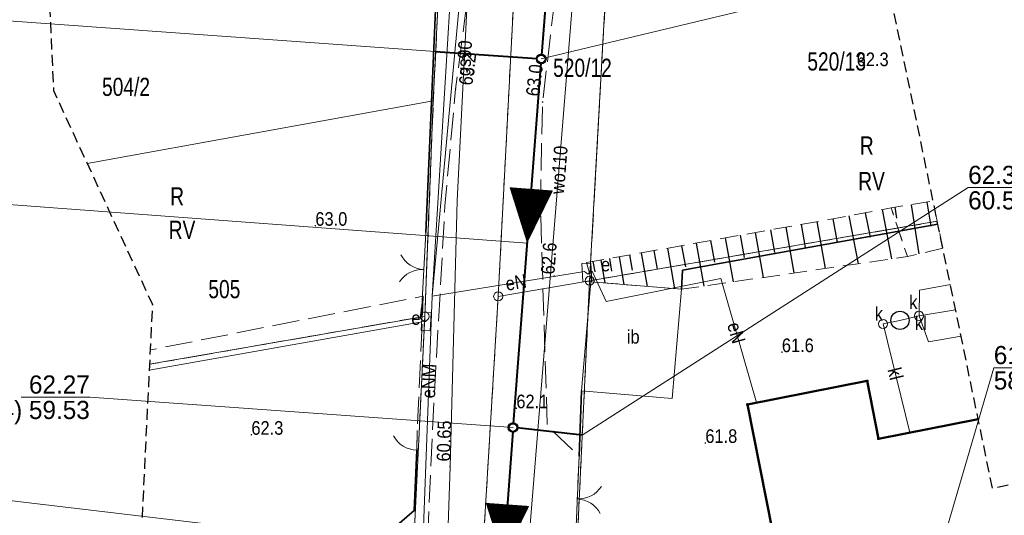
# Model space of a CAD drawing. Header units: metres. Extents: x 6473628 to 6474152, y 5887128 to 5887462.
# Tile 9 of 38: x 6473674 to 6473728, y 5887320 to 5887347. Entities that reach past the tile are written whole.
import ezdxf
from ezdxf.enums import TextEntityAlignment as Align

# ---------------------------------------------------------------- set-up
doc = ezdxf.new("R2010")
doc.units = ezdxf.units.M
doc.header["$MEASUREMENT"] = 0
for name, pattern in [('0.5_0.5', [1, 0.5, -0.5]), ('1.0_0.5', [1.5, 1, -0.5]), ('1.5_0.5', [2, 1.5, -0.5]), ('2', [0.9, 0.6, -0.3]), ('219-500', [0]), ('otob_500', [0]), ('otof_500', [0])]:
    doc.linetypes.add(name, pattern=pattern)
doc.layers.get('0').update_dxf_attribs({"color": 2, "linetype": 'CONTINUOUS', "lineweight": 5})
for name, color, linetype in [('000 Inne (niezydentyfikowane)', 7, 'CONTINUOUS'), ('202-punkt graniczny', 7, 'CONTINUOUS'), ('203-punkt graniczny', 7, 'CONTINUOUS'), ('209-oznaczenie konturu klasyfikacyjnego', 7, 'CONTINUOUS'), ('210-oznaczenie konturu użytku gruntowego', 7, 'CONTINUOUS'), ('211-numer działki ewidencyjnej', 7, 'CONTINUOUS'), ('217-kontur klasyfikacyjny', 7, 'CONTINUOUS'), ('218-kontur użytku gruntowego', 7, 'CONTINUOUS'), ('219-działka ewidencyjna', 7, 'CONTINUOUS'), ('312-budynek ewidencyjny', 7, 'CONTINUOUS'), ('brama', 7, 'CONTINUOUS'), ('furtka', 7, 'CONTINUOUS'), ('inna budowla', 7, 'CONTINUOUS'), ('inna budowla-Atr17', 7, 'CONTINUOUS'), ('jezdnia', 7, 'CONTINUOUS'), ('obszar utwardzony', 7, 'CONTINUOUS'), ('ogrodzenie trwałe', 7, 'CONTINUOUS'), ('osadnik  szambo', 7, 'CONTINUOUS'), ('osadnik  szambo-Atr17', 7, 'CONTINUOUS'), ('pikieta naturalna', 7, 'CONTINUOUS'), ('pikieta naturalna-Atr2', 7, 'CONTINUOUS'), ('przewód elektroenergetyczny podziemny', 7, 'CONTINUOUS'), ('przewód elektroenergetyczny podziemny-Atr1', 7, 'CONTINUOUS'), ('przewód gazowy', 7, 'CONTINUOUS'), ('przewód gazowy-Atr1', 7, 'CONTINUOUS'), ('przewód kanalizacyjny', 7, 'CONTINUOUS'), ('przewód kanalizacyjny-Atr1', 7, 'CONTINUOUS'), ('przewód wodociągowy', 7, 'CONTINUOUS'), ('przewód wodociągowy-Atr1', 7, 'CONTINUOUS'), ('Punkt budynku', 7, 'CONTINUOUS'), ('rzedna', 7, 'CONTINUOUS'), ('rzedna-Atr2', 7, 'CONTINUOUS'), ('SJ_5_Węzły_1', 7, 'CONTINUOUS'), ('skarpa nieumocniona', 7, 'CONTINUOUS'), ('studnia kanalizacyjna', 7, 'CONTINUOUS'), ('studnia kanalizacyjna-Atr17', 7, 'CONTINUOUS'), ('szafa elektroenergetyczna lub kontener', 7, 'CONTINUOUS'), ('szafa elektroenergetyczna lub kontener-Atr17', 7, 'CONTINUOUS'), ('Zakres', 7, 'CONTINUOUS')]:
    doc.layers.add(name, color=color, linetype=linetype)
for name, color, linetype, lineweight in [('SJ_26_Teksty', 7, 'CONTINUOUS', 20), ('SJ_28_Linie_odn', 7, 'CONTINUOUS', 20), ('SJ_8_KS_GRAWITA_1', 34, 'CONTINUOUS', 40), ('SJ_8_KS_PRZYŁĄCZA', 40, 'CONTINUOUS', 40)]:
    doc.layers.add(name, color=color, linetype=linetype, lineweight=lineweight)
doc.styles.add('OPISOWY', font='GOTHIC.TTF')
doc.styles.get("Standard").update_dxf_attribs({"font": 'Working1250', "width": 0.75})
doc.linetypes.add('902-500', pattern='A,3.75,0,[1,ksztalty.shx,S=0.5,R=0,X=0,Y=0],3.75', length=7.5)

# ---------------------------------------------------------------- blocks, each defined once
blk = doc.blocks.new('PUNKTBUD')
at = {"color": 0}
blk.add_circle((0, 0), 0.045, dxfattribs=at)
blk = doc.blocks.new('202')
at = {"color": 0, "linetype": 'Continuous', "lineweight": 0}
blk.add_circle((0, 0), 0.25, dxfattribs=at)
blk = doc.blocks.new('203')
at = {"linetype": 'Continuous', "lineweight": 0}
h = blk.add_hatch(color=0, dxfattribs=at)
edge = h.paths.add_edge_path()
edge.add_arc((0, 0), 0.045, 0, 360)
blk = doc.blocks.new('SUKM')
at = {"color": 0, "linetype": 'Continuous'}
blk.add_circle((0, 0), 0.5, dxfattribs=at)
blk = doc.blocks.new('US15')
at = {"color": 0, "linetype": 'Continuous', "lineweight": 13}
blk.add_circle((0, 0), 0.25, dxfattribs=at)
blk = doc.blocks.new('PW01')
at = {"linetype": 'Continuous', "lineweight": 13}
h = blk.add_hatch(color=0, dxfattribs=at)
edge = h.paths.add_edge_path()
edge.add_arc((0, 0), 0.045, 0, 360)
blk = doc.blocks.new('OK02')
at = {"color": 0, "linetype": 'Continuous', "lineweight": 0}
for centre, start, end in [((-1.5, 0), 0, 60), ((1.5, 0), 120, 180)]:
    blk.add_arc(centre, 1.5, start, end, dxfattribs=at)
blk = doc.blocks.new('US18')
at = {"color": 0, "linetype": 'Continuous', "lineweight": 13}
for p, q in [((-0.5, -0.25), (-0.5, 0.25)), ((-0.5, 0.25), (0.5, 0.25)), ((0.5, -0.25), (0.5, 0.25)), ((-0.5, -0.25), (0.5, -0.25))]:
    blk.add_line(p, q, dxfattribs=at)
blk = doc.blocks.new('OK04')
at = {"color": 0, "linetype": 'Continuous', "lineweight": 0}
blk.add_arc((1.5, 0.001), 1.5, 120, 180, dxfattribs=at)

msp = doc.modelspace()

# ---------------------------------------------------------------- linework, layer by layer
at = {"layer": '000 Inne (niezydentyfikowane)', "color": 7, "linetype": 'Continuous', "lineweight": 25}
for p, q in [((6473724, 5887337.4), (6473724.22, 5887336.08)), ((6473722.23, 5887337.12), (6473722.33, 5887336.52)), ((6473723.13, 5887337.26), (6473723.56, 5887334.55))]:
    msp.add_line(p, q, dxfattribs=at)
at = {"layer": '000 Inne (niezydentyfikowane)', "color": 7, "linetype": 'Continuous', "lineweight": 25, "flags": 128}
for points in [[(6473720.61, 5887336.82), (6473720.87, 5887335.48)], [(6473721.54, 5887337), (6473722.06, 5887334.27)], [(6473717.95, 5887336.33), (6473718.41, 5887333.75)], [(6473718.82, 5887336.48), (6473719.06, 5887335.18)], [(6473719.71, 5887336.65), (6473720.21, 5887334.01)], [(6473714.55, 5887335.72), (6473714.99, 5887333.25)], [(6473715.39, 5887335.87), (6473715.61, 5887334.62)], [(6473716.23, 5887336.02), (6473716.68, 5887333.5)], [(6473717.09, 5887336.17), (6473717.31, 5887334.9)], [(6473711.3, 5887335.14), (6473711.72, 5887332.78)], [(6473712.1, 5887335.29), (6473712.31, 5887334.09)], [(6473712.9, 5887335.43), (6473713.34, 5887333.01)], [(6473713.72, 5887335.58), (6473713.94, 5887334.35)], [(6473708.27, 5887334.6), (6473708.6, 5887332.76)], [(6473708.97, 5887334.73), (6473709.15, 5887333.71)], [(6473709.72, 5887334.86), (6473710.12, 5887332.63)], [(6473710.5, 5887335), (6473710.71, 5887333.83)], [(6473705.62, 5887334.13), (6473705.72, 5887333.56)], [(6473706.05, 5887334.21), (6473706.28, 5887332.95)], [(6473706.53, 5887334.29), (6473706.65, 5887333.6)], [(6473707.06, 5887334.39), (6473707.33, 5887332.86)], [(6473707.64, 5887334.49), (6473707.79, 5887333.65)]]:
    msp.add_lwpolyline(points, dxfattribs=at)
at = {"layer": '217-kontur klasyfikacyjny', "color": 3, "linetype": '1.5_0.5', "lineweight": 18, "flags": 128}
for points in [[(6473706.54, 5887352.74), (6473705.44, 5887333.07)], [(6473696.84, 5887342.98), (6473697.23, 5887351.09)], [(6473696.37, 5887331.11), (6473696.84, 5887342.98)], [(6473705.44, 5887333.07), (6473724.57, 5887336.347)], [(6473681.221, 5887328.469), (6473696.37, 5887331.11)]]:
    msp.add_lwpolyline(points, dxfattribs=at)
at = {"layer": '218-kontur użytku gruntowego', "color": 3, "linetype": '0.5_0.5', "lineweight": 18, "flags": 128}
for points in [[(6473706.54, 5887352.74), (6473705.44, 5887333.07)], [(6473705.44, 5887333.07), (6473706.54, 5887352.74)], [(6473701.43, 5887351.82), (6473700.41, 5887332.21)], [(6473700.41, 5887332.21), (6473701.43, 5887351.82)], [(6473696.84, 5887342.98), (6473697.23, 5887351.09)], [(6473697.23, 5887351.09), (6473696.84, 5887342.98)], [(6473696.37, 5887331.11), (6473696.84, 5887342.98)], [(6473696.84, 5887342.98), (6473696.37, 5887331.11)], [(6473724.57, 5887336.347), (6473705.44, 5887333.07)], [(6473705.44, 5887333.07), (6473724.57, 5887336.347)], [(6473705.44, 5887333.07), (6473704.33, 5887309.65)], [(6473704.33, 5887309.65), (6473705.44, 5887333.07)], [(6473700.41, 5887332.21), (6473698.5, 5887300.58)], [(6473698.5, 5887300.58), (6473700.41, 5887332.21)], [(6473681.221, 5887328.469), (6473696.37, 5887331.11)], [(6473696.37, 5887331.11), (6473681.221, 5887328.469)], [(6473695.31, 5887309.26), (6473696.37, 5887331.11)], [(6473696.37, 5887331.11), (6473695.31, 5887309.26)]]:
    msp.add_lwpolyline(points, dxfattribs=at)
at = {"layer": '219-działka ewidencyjna', "color": 7, "linetype": '219-500', "lineweight": 18, "flags": 128}
for points in [[(6473706.54, 5887352.74), (6473705.44, 5887333.07)], [(6473701.43, 5887351.82), (6473700.41, 5887332.21)], [(6473696.84, 5887342.98), (6473697.23, 5887351.09)], [(6473677.798, 5887339.52), (6473696.84, 5887342.98)], [(6473696.37, 5887331.11), (6473696.84, 5887342.98)], [(6473705.44, 5887333.07), (6473724.57, 5887336.347)], [(6473700.41, 5887332.21), (6473705.44, 5887333.07)], [(6473705.44, 5887333.07), (6473704.33, 5887309.65)], [(6473700.41, 5887332.21), (6473698.5, 5887300.58)], [(6473696.37, 5887331.11), (6473681.221, 5887328.469)], [(6473695.31, 5887309.26), (6473696.37, 5887331.11)]]:
    msp.add_lwpolyline(points, dxfattribs=at)
at = {"layer": '312-budynek ewidencyjny', "color": 7, "linetype": 'Continuous', "lineweight": 50, "flags": 128}
for points in [[(6473714.13, 5887326.26), (6473720.71, 5887327.56)], [(6473720.71, 5887327.56), (6473721.34, 5887324.37)], [(6473715.51, 5887319.3), (6473714.13, 5887326.26)], [(6473721.34, 5887324.37), (6473726.823, 5887325.45)]]:
    msp.add_lwpolyline(points, dxfattribs=at)
at = {"layer": 'brama', "color": 7, "linetype": 'otob_500', "lineweight": 18, "flags": 128}
for points in [[(6473696.2, 5887331.64), (6473696.42, 5887335.73)], [(6473704.86, 5887323.42), (6473704.66, 5887318.69)]]:
    msp.add_lwpolyline(points, dxfattribs=at)
at = {"layer": 'furtka', "color": 7, "linetype": 'otof_500', "lineweight": 18, "flags": 128}
msp.add_lwpolyline([(6473695.93, 5887323.75), (6473695.95, 5887324.82)], dxfattribs=at)
at = {"layer": 'inna budowla', "color": 7, "linetype": 'Continuous', "lineweight": 18, "flags": 128}
msp.add_lwpolyline([(6473705.51, 5887333.02), (6473710.49, 5887332.6), (6473709.98, 5887326.59), (6473705, 5887327.01)], close=True, dxfattribs=at)
msp.add_lwpolyline([(6473705.51, 5887333.02), (6473710.49, 5887332.6), (6473709.98, 5887326.59), (6473705, 5887327.01)], close=True, dxfattribs=at)
at = {"layer": 'jezdnia', "color": 7, "linetype": '1.5_0.5', "lineweight": 18, "flags": 128}
for points in [[(6473701.75, 5887307.93), (6473702.65, 5887318.66), (6473704.66, 5887318.69), (6473704.86, 5887323.42), (6473703.11, 5887325.07), (6473702.73, 5887337.25), (6473702.85, 5887342.91), (6473704.94, 5887360.45), (6473706.27, 5887371.52), (6473709.65, 5887390.23), (6473710.15, 5887398.15), (6473710.829, 5887402.409)], [(6473705.628, 5887401.814), (6473705.19, 5887398.78), (6473703.53, 5887388.52), (6473702.04, 5887375.75), (6473700.3, 5887360.92), (6473698.07, 5887343.62), (6473697.48, 5887337.2), (6473696.79, 5887324.84), (6473696.5, 5887318.02), (6473693.41, 5887315.22), (6473689.01, 5887313.7), (6473689.85, 5887308.34), (6473692.91, 5887308.83), (6473695.27, 5887308.38), (6473696.27, 5887308.7), (6473696.77, 5887308.02), (6473696.58, 5887306.42), (6473701.75, 5887307.93)]]:
    msp.add_lwpolyline(points, dxfattribs=at)
at = {"layer": 'obszar utwardzony', "color": 7, "linetype": '1.5_0.5', "lineweight": 18, "flags": 128}
msp.add_lwpolyline([(6473680.153, 5887306.693), (6473689.85, 5887308.34), (6473689.01, 5887313.7), (6473688.77, 5887314.35), (6473695.78, 5887320.41), (6473695.93, 5887323.75), (6473695.95, 5887324.82), (6473696.29, 5887332.22), (6473681.259, 5887329.259)], dxfattribs=at)
at = {"layer": 'ogrodzenie trwałe', "color": 7, "linetype": '902-500', "lineweight": 35, "flags": 128}
for points in [[(6473697.09, 5887350.97), (6473696.42, 5887335.73)], [(6473724.603, 5887336.187), (6473710.55, 5887333.65)], [(6473710.49, 5887332.6), (6473710.55, 5887333.65)], [(6473696.2, 5887331.64), (6473696.16, 5887331.11)], [(6473704.86, 5887323.42), (6473705, 5887327.01)], [(6473695.93, 5887323.75), (6473695.78, 5887320.41), (6473688.77, 5887314.35), (6473689.01, 5887313.7)]]:
    msp.add_lwpolyline(points, dxfattribs=at)
at = {"layer": 'przewód elektroenergetyczny podziemny', "color": 1, "linetype": 'Continuous', "lineweight": 18, "flags": 128}
for points in [[(6473696.77, 5887332.23), (6473698.1, 5887353.98), (6473700.44, 5887373.06), (6473702.32, 5887385.33), (6473703.5, 5887395.46), (6473703.74, 5887397.57), (6473704.416, 5887401.675)], [(6473692.37, 5887232.09), (6473693.81, 5887257.87), (6473695.18, 5887289.67), (6473696.77, 5887332.23), (6473699.89, 5887365.8), (6473701.01, 5887374.05)], [(6473705.34, 5887333.44), (6473705.16, 5887333.59), (6473696.77, 5887332.23)], [(6473705.34, 5887333.44), (6473705.58, 5887333.6), (6473706.35, 5887331.92), (6473712.66, 5887333.19), (6473714.62, 5887326.36)], [(6473696.45, 5887330.82), (6473696.32, 5887330.82), (6473681.205, 5887328.153)]]:
    msp.add_lwpolyline(points, dxfattribs=at)
at = {"layer": 'przewód gazowy', "color": 40, "linetype": 'Continuous', "lineweight": 18, "flags": 128}
msp.add_lwpolyline([(6473698.16, 5887306.12), (6473698.15, 5887308.87), (6473697.33, 5887309.99), (6473697.76, 5887322.83), (6473698.15, 5887337.49), (6473698.93, 5887352.76), (6473700.28, 5887363.03), (6473701.17, 5887371.18), (6473703.87, 5887390), (6473704.56, 5887394.49)], dxfattribs=at)
at = {"layer": 'przewód kanalizacyjny', "color": 34, "linetype": 'Continuous', "lineweight": 18, "flags": 128}
for points in [[(6473723.57, 5887331.14), (6473723.59, 5887332.55), (6473725.292, 5887332.858)], [(6473722.52, 5887330.89), (6473723.57, 5887331.14), (6473725.578, 5887331.471)], [(6473722.52, 5887330.89), (6473721.59, 5887330.69), (6473723.06, 5887324.71)], [(6473723.57, 5887331.14), (6473724.08, 5887329.71), (6473725.877, 5887330.025)]]:
    msp.add_lwpolyline(points, dxfattribs=at)
at = {"layer": 'przewód wodociągowy', "color": 5, "linetype": 'Continuous', "lineweight": 18, "flags": 128}
msp.add_lwpolyline([(6473705.55, 5887361.32), (6473701.01, 5887305.36), (6473696.96, 5887305.48), (6473696.94, 5887305.01), (6473696.62, 5887295.69), (6473696.81, 5887292.04), (6473696.76, 5887291.91)], dxfattribs=at)
at = {"layer": 'SJ_26_Teksty'}
for p, q in [((6473702.001, 5887335.138), (6473673.48, 5887337.264)), ((6473700.704, 5887317.759), (6473664.567, 5887322.023))]:
    msp.add_line(p, q, dxfattribs=at)
at = {"layer": 'SJ_28_Linie_odn'}
for points in [[(6473702.775, 5887345.288), (6473727.084, 5887351.124), (6473730.864, 5887351.124)], [(6473696.95, 5887345.697), (6473673.211, 5887347.399), (6473669.431, 5887347.399)], [(6473705.024, 5887324.561), (6473726.272, 5887338.202), (6473730.052, 5887338.202)], [(6473719.683, 5887300.925), (6473727.682, 5887328.28), (6473731.462, 5887328.28)], [(6473701.226, 5887324.988), (6473677.936, 5887326.657), (6473674.156, 5887326.657)]]:
    msp.add_lwpolyline(points, dxfattribs=at)
at = {"layer": 'SJ_5_Węzły_1'}
for centre, radius in [((6473702.775, 5887345.288), 0.266), ((6473702.775, 5887345.288), 0.212), ((6473701.226, 5887324.988), 0.266), ((6473701.226, 5887324.988), 0.212)]:
    msp.add_circle(centre, radius, dxfattribs=at)
at = {"layer": 'SJ_8_KS_GRAWITA_1'}
for p, q in [((6473704.298, 5887364.403), (6473702.792, 5887345.5)), ((6473702.759, 5887345.076), (6473701.242, 5887325.2)), ((6473701.211, 5887324.776), (6473700.197, 5887310.743))]:
    msp.add_line(p, q, dxfattribs=at)
for points in [[(6473702.001, 5887335.138, 0, 2.4, 0), (6473702.229, 5887338.129, 0, 2.4, 0)], [(6473700.704, 5887317.759, 0, 2.4, 0), (6473700.92, 5887320.752, 0, 2.4, 0)]]:
    msp.add_lwpolyline(points, format="xyseb", dxfattribs=at)
at = {"layer": 'SJ_8_KS_PRZYŁĄCZA'}
for p, q in [((6473696.95, 5887345.697), (6473702.563, 5887345.303)), ((6473705.024, 5887324.561), (6473701.437, 5887324.964))]:
    msp.add_line(p, q, dxfattribs=at)
at = {"layer": 'skarpa nieumocniona', "color": 7, "linetype": '1.0_0.5', "lineweight": 18, "flags": 128}
for points in [[(6473724.88, 5887334.86), (6473722.93, 5887334.4), (6473722.03, 5887337.09), (6473724.34, 5887337.46)], [(6473724.88, 5887334.86), (6473722.93, 5887334.4), (6473722.03, 5887337.09), (6473724.34, 5887337.46)], [(6473705.27, 5887334.07), (6473705.58, 5887333.01), (6473710.49, 5887332.6), (6473722.93, 5887334.4), (6473722.03, 5887337.09), (6473719.14, 5887336.54)], [(6473705.27, 5887334.07), (6473705.58, 5887333.01), (6473710.49, 5887332.6), (6473722.93, 5887334.4), (6473722.03, 5887337.09), (6473719.14, 5887336.54)]]:
    msp.add_lwpolyline(points, close=True, dxfattribs=at)
at = {"layer": 'Zakres', "color": 5, "linetype": '2', "lineweight": 25, "flags": 128}
for points in [[(6473676.81, 5887213.41), (6473667.74, 5887202.78), (6473659.01, 5887210.45), (6473646.22, 5887197.22), (6473711.04, 5887142.9), (6473724.09, 5887158.77), (6473713.27, 5887167.89), (6473715.19, 5887174.47), (6473715.74, 5887184.78), (6473715.02, 5887190.22), (6473713.69, 5887194.31), (6473713.69, 5887194.33), (6473711.51, 5887200.99), (6473711.05, 5887203.97), (6473710.6, 5887215.32), (6473712.4, 5887257.5), (6473712.5, 5887259.36), (6473715.25, 5887262.64), (6473716.97, 5887268.72), (6473717.54, 5887277.85), (6473718.7, 5887278.96), (6473734.03, 5887282.03), (6473761.49, 5887287.53), (6473786, 5887292.44), (6473816.32, 5887298.52), (6473820.72, 5887299.06), (6473856.75, 5887303.47), (6473865.02, 5887304.48), (6473879.04, 5887305.39), (6473905.86, 5887307.1), (6473929.16, 5887308.6), (6473952.76, 5887310.13), (6474012.11, 5887313.94), (6474012.19, 5887313.95), (6474034, 5887315.47), (6474034.15, 5887315.48), (6474067.2, 5887318.1), (6474070.83, 5887312.27), (6474109.78, 5887315.84), (6474119.74, 5887323.71), (6474125.77, 5887325.76), (6474130.41, 5887330.13), (6474132.82, 5887336.03), (6474132.55, 5887342.4), (6474129.75, 5887353.12), (6474127.58, 5887357.86), (6474123.91, 5887361.57), (6474119.19, 5887363.8), (6474113.99, 5887364.28), (6474112.58, 5887364.16), (6474098.55, 5887363.03), (6474089.61, 5887362.31), (6474048.91, 5887359.22), (6474048.87, 5887359.21), (6474015.96, 5887356.62), (6474003.54, 5887355.64), (6473983.11, 5887354.1), (6473951.21, 5887351.69), (6473913.79, 5887348.86), (6473912.21, 5887362.74), (6473912.21, 5887362.79), (6473909.47, 5887386.25), (6473908.51, 5887394.39), (6473921.49, 5887396.5), (6473947.61, 5887400.73), (6473971.66, 5887401.95), (6473989.34, 5887403.75), (6473994.99, 5887406.17), (6473999.9, 5887409.71), (6474003.01, 5887414.9), (6474003.81, 5887420.89), (6474002.18, 5887426.72), (6473998.38, 5887431.43), (6473993.03, 5887434.25), (6473960.42, 5887443.72), (6473954.98, 5887444.27), (6473941.62, 5887443.14), (6473941.16, 5887443.09), (6473938.74, 5887442.81), (6473932.71, 5887440.75), (6473928.97, 5887437.22), (6473827.76, 5887420.81), (6473827.74, 5887420.8), (6473818.01, 5887419.22), (6473821.59, 5887430.98), (6473827.8, 5887454.06), (6473804.74, 5887461.63), (6473793.55, 5887426.22), (6473796.12, 5887415.68), (6473722.82, 5887403.78), (6473688.63, 5887399.87), (6473687.59, 5887392.13), (6473687.54, 5887391.78), (6473687.03, 5887387.21), (6473674.53, 5887374.58), (6473675.94, 5887343.54), (6473681.38, 5887331.77), (6473680.33, 5887310.02), (6473679.31, 5887290.85), (6473677.82, 5887267.61), (6473677.79, 5887266.94), (6473677.55, 5887254.53), (6473677.46, 5887250.52), (6473677.46, 5887250.48), (6473677.12, 5887232.81), (6473677.12, 5887232.77), (6473676.91, 5887220.36), (6473676.91, 5887220.34), (6473676.81, 5887213.91)], [(6473727.61, 5887321.64), (6473721.48, 5887351.3), (6473723.03, 5887362.61), (6473724.52, 5887364.55), (6473735.35, 5887366.3), (6473764.96, 5887371.1), (6473794.08, 5887375.83), (6473823.72, 5887380.63), (6473853.3, 5887385.43), (6473869.98, 5887388.14), (6473870.76, 5887381.43), (6473870.76, 5887381.41), (6473873.46, 5887358.42), (6473874.87, 5887345.92), (6473862.08, 5887344.95), (6473861.22, 5887344.86), (6473829.79, 5887340.64), (6473810.72, 5887338.08), (6473809.82, 5887337.93), (6473800.99, 5887336.19), (6473800.97, 5887336.18), (6473772.01, 5887330.44), (6473742.58, 5887324.6)]]:
    msp.add_lwpolyline(points, close=True, dxfattribs=at)

# ---------------------------------------------------------------- block references
at = {"layer": '202-punkt graniczny', "color": 7, "linetype": 'Continuous', "lineweight": 18}
for p in [(6473705.44, 5887333.07), (6473700.41, 5887332.21), (6473696.37, 5887331.11)]:
    msp.add_blockref('202', p, dxfattribs=at)
at = {"layer": '203-punkt graniczny', "color": 7, "linetype": 'Continuous', "lineweight": 18}
msp.add_blockref('203', (6473696.84, 5887342.98), dxfattribs=at)
at = {"layer": 'brama', "color": 7, "linetype": 'Continuous', "lineweight": 18}
for p, rotation in [((6473696.31, 5887333.685), 86.921), ((6473704.76, 5887321.055), 267.579)]:
    msp.add_blockref('OK02', p, dxfattribs=dict(at, rotation=rotation))
at = {"layer": 'furtka', "color": 7, "linetype": 'Continuous', "lineweight": 18, "rotation": 88.92900000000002}
msp.add_blockref('OK04', (6473695.93, 5887323.75), dxfattribs=at)
at = {"layer": 'osadnik  szambo', "color": 34, "linetype": 'Continuous', "lineweight": 18}
msp.add_blockref('SUKM', (6473722.52, 5887330.89), dxfattribs=at)
at = {"layer": 'pikieta naturalna', "color": 7, "linetype": 'Continuous', "lineweight": 13}
for p in [(6473720.14, 5887344.89), (6473698.07, 5887343.62), (6473698.07, 5887343.62), (6473702.85, 5887342.91), (6473702.85, 5887342.91), (6473690.35, 5887336.1), (6473703.49, 5887333.33), (6473716.02, 5887329.14), (6473701.41, 5887326.05), (6473686.83, 5887324.59), (6473711.81, 5887324.14)]:
    msp.add_blockref('PW01', p, dxfattribs=at)
at = {"layer": 'Punkt budynku', "color": 5, "linetype": 'Continuous', "lineweight": 18}
for p in [(6473720.71, 5887327.56), (6473714.13, 5887326.26), (6473721.34, 5887324.37)]:
    msp.add_blockref('PUNKTBUD', p, dxfattribs=at)
at = {"layer": 'rzedna', "color": 7, "linetype": 'Continuous', "lineweight": 18}
msp.add_blockref('PW01', (6473697.76, 5887322.83), dxfattribs=at)
at = {"layer": 'studnia kanalizacyjna', "color": 34, "linetype": 'Continuous', "lineweight": 18}
for p in [(6473723.57, 5887331.14), (6473721.59, 5887330.69)]:
    msp.add_blockref('US15', p, dxfattribs=at)
at = {"layer": 'szafa elektroenergetyczna lub kontener', "color": 1, "linetype": 'Continuous', "lineweight": 18}
for p, rotation in [((6473705.29, 5887333.53), 273.503), ((6473696.45, 5887330.82), 86.542)]:
    msp.add_blockref('US18', p, dxfattribs=dict(at, rotation=rotation))

# ---------------------------------------------------------------- texts
at = {"layer": '209-oznaczenie konturu klasyfikacyjnego', "color": 3, "linetype": 'Continuous', "lineweight": 18, "width": 0.79}
for p in [(6473720.22, 5887338.06), (6473682.28, 5887335.38)]:
    msp.add_text('RV', height=1, dxfattribs=at).set_placement(p)
at = {"layer": '210-oznaczenie konturu użytku gruntowego', "color": 3, "linetype": 'Continuous', "lineweight": 18, "width": 0.79}
for p in [(6473720.31, 5887340.02), (6473682.36, 5887337.22)]:
    msp.add_text('R', height=1, dxfattribs=at).set_placement(p)
at = {"layer": '211-numer działki ewidencyjnej', "color": 7, "linetype": 'Continuous', "lineweight": 18, "width": 0.79}
for s, p in [('520/13', (6473717.42, 5887344.65)), ('520/12', (6473703.43, 5887344.3)), ('504/2', (6473678.61, 5887343.25)), ('505', (6473684.46, 5887332.11))]:
    msp.add_text(s, height=1, dxfattribs=at).set_placement(p)
at = {"layer": 'inna budowla-Atr17', "color": 7, "width": 0.9}
msp.add_text('ib', height=0.75, dxfattribs=at).set_placement((6473707.49, 5887329.61))
msp.add_text('ib', height=0.75, dxfattribs=at).set_placement((6473707.49, 5887329.61))
at = {"layer": 'osadnik  szambo-Atr17', "color": 34, "width": 0.9}
msp.add_text('kl', height=0.75, dxfattribs=at).set_placement((6473723.34, 5887330.36))
at = {"layer": 'pikieta naturalna-Atr2', "color": 7, "width": 0.9}
for s, rotation, p in [('63.2', 82.655, (6473698.98, 5887343.8)), ('63.2', 82.655, (6473698.98, 5887343.8)), ('63.0', 83.205, (6473702.67, 5887343.2)), ('63.0', 83.205, (6473702.67, 5887343.2)), ('62.6', 85.634, (6473703.5, 5887333.4))]:
    msp.add_text(s, height=0.75, rotation=rotation, dxfattribs=at).set_placement(p)
for s, p in [('62.3', (6473720.14, 5887344.89)), ('63.0', (6473690.35, 5887336.1)), ('61.6', (6473716.02, 5887329.14)), ('62.1', (6473701.41, 5887326.05)), ('62.3', (6473686.83, 5887324.59)), ('61.8', (6473711.81, 5887324.14))]:
    msp.add_text(s, height=0.75, dxfattribs=at).set_placement(p)
at = {"layer": 'przewód elektroenergetyczny podziemny-Atr1', "color": 1, "width": 0.9}
for s, rotation, p in [('eN', 9.207, (6473700.82, 5887332.89)), ('eN', 286.011, (6473713.36, 5887330.76)), ('eNM', 87.86, (6473696.56, 5887326.6))]:
    msp.add_text(s, height=0.75, rotation=rotation, dxfattribs=at).set_placement(p, align=Align.MIDDLE_LEFT)
at = {"layer": 'przewód gazowy-Atr1', "color": 40, "width": 0.9}
msp.add_text('gs90', height=0.75, rotation=87.076, dxfattribs=at).set_placement((6473698.5, 5887344.35), align=Align.MIDDLE_LEFT)
at = {"layer": 'przewód kanalizacyjny-Atr1', "color": 34, "width": 0.9}
msp.add_text('kl', height=0.75, rotation=283.81, dxfattribs=at).set_placement((6473722.19, 5887328.27), align=Align.MIDDLE_LEFT)
at = {"layer": 'przewód wodociągowy-Atr1', "color": 5, "width": 0.9}
msp.add_text('wo110', height=0.75, rotation=85.362, dxfattribs=at).set_placement((6473703.65, 5887337.85), align=Align.MIDDLE_LEFT)
at = {"layer": 'rzedna-Atr2', "color": 7, "width": 0.9}
msp.add_text('60.65', height=0.75, rotation=88.476, dxfattribs=at).set_placement((6473697.77, 5887323.11))
at = {"layer": 'SJ_26_Teksty', "style": 'OPISOWY'}
for s, p in [('62.34', (6473726.272, 5887338.402)), ('60.58 (-1.76)', (6473726.272, 5887337.002)), ('61.15', (6473727.682, 5887328.48)), ('58.94 (-2.21)', (6473727.682, 5887327.079))]:
    msp.add_text(s, height=1, dxfattribs=at).set_placement(p)
for s, p in [('62.27', (6473677.936, 5887326.857)), ('(-2.74) 59.53', (6473677.936, 5887325.457))]:
    msp.add_text(s, height=1, dxfattribs=at).set_placement(p, align=Align.RIGHT)
at = {"layer": 'studnia kanalizacyjna-Atr17', "color": 34, "width": 0.9}
for p in [(6473723.03, 5887331.52), (6473721.13, 5887330.88)]:
    msp.add_text('k', height=0.75, dxfattribs=at).set_placement(p)
at = {"layer": 'szafa elektroenergetyczna lub kontener-Atr17', "color": 1, "width": 0.9}
for p in [(6473706.07, 5887333.59), (6473695.63, 5887330.64)]:
    msp.add_text('e', height=0.75, dxfattribs=at).set_placement(p)

doc.saveas('drawing.dxf')
